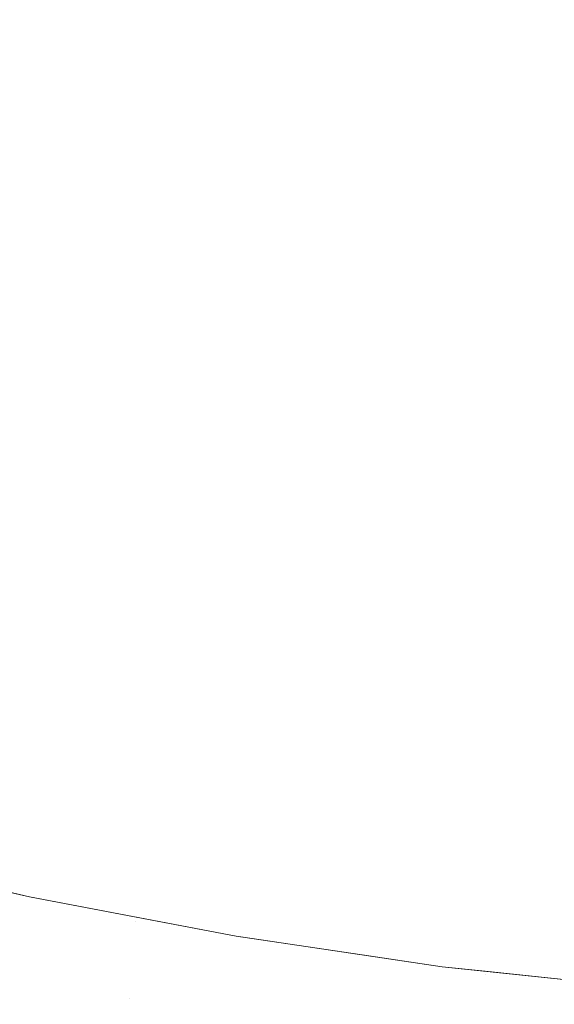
# Model space of a CAD drawing. Header units: centimetres. Extents: x -17.1 to 18.2, y 3.4 to 5.2.
# Tile 122 of 256: x -5.11765 to -5.10822, y 3.70025 to 3.71762. Entities that reach past the tile are written whole.
import ezdxf

# ---------------------------------------------------------------- set-up
doc = ezdxf.new("R2010")
doc.units = ezdxf.units.CM
doc.header["$LTSCALE"] = 2.54
doc.layers.add('Lucido design-1', color=7, linetype='Continuous')

# ---------------------------------------------------------------- blocks, each defined once
blk = doc.blocks.new('Gruppo-4-1')
at = {"color": 7, "linetype": 'Continuous', "lineweight": 9}
blk.add_3dface([(-17.020308, 5.100212, -1872.215514), (-17.020308, 3.500212, -1872.215514), (18.147234, 3.500212, -1872.215514), (18.147234, 5.100212, -1872.215514)], dxfattribs=at)
for points, invisible_edges in [([(-5.112375, 3.717608, -1872.660793), (-5.114256, 3.717942, -1872.660793), (-5.114138, 3.719362, -1872.658665), (-5.112272, 3.71903, -1872.658665)], 15), ([(-5.112272, 3.71903, -1872.658665), (-5.1104, 3.718742, -1872.658665), (-5.110489, 3.717318, -1872.660793), (-5.112375, 3.717608, -1872.660793)], 15), ([(-5.116259, 3.716961, -1872.662952), (-5.118143, 3.717386, -1872.662952), (-5.118002, 3.718741, -1872.660793), (-5.116132, 3.71832, -1872.660793)], 15), ([(-5.108598, 3.717072, -1872.660793), (-5.110489, 3.717318, -1872.660793), (-5.1104, 3.718742, -1872.658665), (-5.108524, 3.718499, -1872.658665)], 15), ([(-5.108524, 3.718499, -1872.658665), (-5.106645, 3.718299, -1872.658665), (-5.106704, 3.716871, -1872.660793), (-5.108598, 3.717072, -1872.660793)], 15), ([(-5.116132, 3.71832, -1872.660793), (-5.114256, 3.717942, -1872.660793), (-5.114369, 3.716581, -1872.662952), (-5.116259, 3.716961, -1872.662952)], 15), ([(-5.112474, 3.716244, -1872.662952), (-5.114369, 3.716581, -1872.662952), (-5.114256, 3.717942, -1872.660793), (-5.112375, 3.717608, -1872.660793)], 15), ([(-5.112375, 3.717608, -1872.660793), (-5.110489, 3.717318, -1872.660793), (-5.110574, 3.715952, -1872.662952), (-5.112474, 3.716244, -1872.662952)], 15), ([(-5.116381, 3.715661, -1872.665138), (-5.118278, 3.716089, -1872.665138), (-5.118143, 3.717386, -1872.662952), (-5.116259, 3.716961, -1872.662952)], 15), ([(-5.108669, 3.715704, -1872.662952), (-5.110574, 3.715952, -1872.662952), (-5.110489, 3.717318, -1872.660793), (-5.108598, 3.717072, -1872.660793)], 15), ([(-5.108598, 3.717072, -1872.660793), (-5.106704, 3.716871, -1872.660793), (-5.106761, 3.715501, -1872.662952), (-5.108669, 3.715704, -1872.662952)], 15), ([(-5.116259, 3.716961, -1872.662952), (-5.114369, 3.716581, -1872.662952), (-5.114478, 3.715278, -1872.665138), (-5.116381, 3.715661, -1872.665138)], 15), ([(-5.112569, 3.714939, -1872.665138), (-5.114478, 3.715278, -1872.665138), (-5.114369, 3.716581, -1872.662952), (-5.112474, 3.716244, -1872.662952)], 15), ([(-5.112474, 3.716244, -1872.662952), (-5.110574, 3.715952, -1872.662952), (-5.110655, 3.714645, -1872.665138), (-5.112569, 3.714939, -1872.665138)], 15), ([(-5.116497, 3.714421, -1872.66735), (-5.118407, 3.714852, -1872.66735), (-5.118278, 3.716089, -1872.665138), (-5.116381, 3.715661, -1872.665138)], 15), ([(-5.108737, 3.714396, -1872.665138), (-5.110655, 3.714645, -1872.665138), (-5.110574, 3.715952, -1872.662952), (-5.108669, 3.715704, -1872.662952)], 15), ([(-5.116381, 3.715661, -1872.665138), (-5.114478, 3.715278, -1872.665138), (-5.114581, 3.714035, -1872.66735), (-5.116497, 3.714421, -1872.66735)], 15), ([(-5.108669, 3.715704, -1872.662952), (-5.106761, 3.715501, -1872.662952), (-5.106815, 3.714191, -1872.665138), (-5.108737, 3.714396, -1872.665138)], 15), ([(-5.112659, 3.713694, -1872.66735), (-5.114581, 3.714035, -1872.66735), (-5.114478, 3.715278, -1872.665138), (-5.112569, 3.714939, -1872.665138)], 15), ([(-5.112569, 3.714939, -1872.665138), (-5.110655, 3.714645, -1872.665138), (-5.110732, 3.713398, -1872.66735), (-5.112659, 3.713694, -1872.66735)], 15), ([(-5.116608, 3.713241, -1872.669585), (-5.11853, 3.713675, -1872.669585), (-5.118407, 3.714852, -1872.66735), (-5.116497, 3.714421, -1872.66735)], 15), ([(-5.108802, 3.713147, -1872.66735), (-5.110732, 3.713398, -1872.66735), (-5.110655, 3.714645, -1872.665138), (-5.108737, 3.714396, -1872.665138)], 15), ([(-5.116497, 3.714421, -1872.66735), (-5.114581, 3.714035, -1872.66735), (-5.114679, 3.712853, -1872.669585), (-5.116608, 3.713241, -1872.669585)], 15), ([(-5.108737, 3.714396, -1872.665138), (-5.106815, 3.714191, -1872.665138), (-5.106867, 3.712941, -1872.66735), (-5.108802, 3.713147, -1872.66735)], 15), ([(-5.112745, 3.71251, -1872.669585), (-5.114679, 3.712853, -1872.669585), (-5.114581, 3.714035, -1872.66735), (-5.112659, 3.713694, -1872.66735)], 15), ([(-5.112659, 3.713694, -1872.66735), (-5.110732, 3.713398, -1872.66735), (-5.110806, 3.712212, -1872.669585), (-5.112745, 3.71251, -1872.669585)], 15), ([(-5.116712, 3.712122, -1872.67184), (-5.118646, 3.712558, -1872.67184), (-5.11853, 3.713675, -1872.669585), (-5.116608, 3.713241, -1872.669585)], 15), ([(-5.108863, 3.711959, -1872.669585), (-5.110806, 3.712212, -1872.669585), (-5.110732, 3.713398, -1872.66735), (-5.108802, 3.713147, -1872.66735)], 15), ([(-5.116608, 3.713241, -1872.669585), (-5.114679, 3.712853, -1872.669585), (-5.114772, 3.711732, -1872.67184), (-5.116712, 3.712122, -1872.67184)], 15), ([(-5.108802, 3.713147, -1872.66735), (-5.106867, 3.712941, -1872.66735), (-5.106916, 3.711752, -1872.669585), (-5.108863, 3.711959, -1872.669585)], 15), ([(-5.112827, 3.711386, -1872.67184), (-5.114772, 3.711732, -1872.67184), (-5.114679, 3.712853, -1872.669585), (-5.112745, 3.71251, -1872.669585)], 15), ([(-5.116811, 3.711064, -1872.674113), (-5.118756, 3.711502, -1872.674113), (-5.118646, 3.712558, -1872.67184), (-5.116712, 3.712122, -1872.67184)], 15), ([(-5.112745, 3.71251, -1872.669585), (-5.110806, 3.712212, -1872.669585), (-5.110876, 3.711086, -1872.67184), (-5.112827, 3.711386, -1872.67184)], 15), ([(-5.108921, 3.710832, -1872.67184), (-5.110876, 3.711086, -1872.67184), (-5.110806, 3.712212, -1872.669585), (-5.108863, 3.711959, -1872.669585)], 15), ([(-5.116712, 3.712122, -1872.67184), (-5.114772, 3.711732, -1872.67184), (-5.114861, 3.710671, -1872.674113), (-5.116811, 3.711064, -1872.674113)], 15), ([(-5.108863, 3.711959, -1872.669585), (-5.106916, 3.711752, -1872.669585), (-5.106963, 3.710624, -1872.67184), (-5.108921, 3.710832, -1872.67184)], 15), ([(-5.112904, 3.710324, -1872.674113), (-5.114861, 3.710671, -1872.674113), (-5.114772, 3.711732, -1872.67184), (-5.112827, 3.711386, -1872.67184)], 15), ([(-5.116905, 3.710067, -1872.676402), (-5.118859, 3.710508, -1872.676402), (-5.118756, 3.711502, -1872.674113), (-5.116811, 3.711064, -1872.674113)], 15), ([(-5.112827, 3.711386, -1872.67184), (-5.110876, 3.711086, -1872.67184), (-5.110943, 3.710022, -1872.674113), (-5.112904, 3.710324, -1872.674113)], 15), ([(-5.108977, 3.709767, -1872.674113), (-5.110943, 3.710022, -1872.674113), (-5.110876, 3.711086, -1872.67184), (-5.108921, 3.710832, -1872.67184)], 15), ([(-5.116811, 3.711064, -1872.674113), (-5.114861, 3.710671, -1872.674113), (-5.114944, 3.709672, -1872.676402), (-5.116905, 3.710067, -1872.676402)], 15), ([(-5.108921, 3.710832, -1872.67184), (-5.106963, 3.710624, -1872.67184), (-5.107007, 3.709557, -1872.674113), (-5.108977, 3.709767, -1872.674113)], 15), ([(-5.112977, 3.709323, -1872.676402), (-5.114944, 3.709672, -1872.676402), (-5.114861, 3.710671, -1872.674113), (-5.112904, 3.710324, -1872.674113)], 15), ([(-5.116992, 3.709132, -1872.678705), (-5.118957, 3.709575, -1872.678705), (-5.118859, 3.710508, -1872.676402), (-5.116905, 3.710067, -1872.676402)], 15), ([(-5.112904, 3.710324, -1872.674113), (-5.110943, 3.710022, -1872.674113), (-5.111005, 3.70902, -1872.676402), (-5.112977, 3.709323, -1872.676402)], 15), ([(-5.116905, 3.710067, -1872.676402), (-5.114944, 3.709672, -1872.676402), (-5.115022, 3.708735, -1872.678705), (-5.116992, 3.709132, -1872.678705)], 15), ([(-5.109029, 3.708763, -1872.676402), (-5.111005, 3.70902, -1872.676402), (-5.110943, 3.710022, -1872.674113), (-5.108977, 3.709767, -1872.674113)], 15), ([(-5.108977, 3.709767, -1872.674113), (-5.107007, 3.709557, -1872.674113), (-5.107049, 3.708553, -1872.676402), (-5.109029, 3.708763, -1872.676402)], 15), ([(-5.117074, 3.708258, -1872.681018), (-5.119047, 3.708703, -1872.681018), (-5.118957, 3.709575, -1872.678705), (-5.116992, 3.709132, -1872.678705)], 15), ([(-5.113045, 3.708384, -1872.678705), (-5.115022, 3.708735, -1872.678705), (-5.114944, 3.709672, -1872.676402), (-5.112977, 3.709323, -1872.676402)], 15), ([(-5.112977, 3.709323, -1872.676402), (-5.111005, 3.70902, -1872.676402), (-5.111063, 3.708079, -1872.678705), (-5.113045, 3.708384, -1872.678705)], 15), ([(-5.116992, 3.709132, -1872.678705), (-5.115022, 3.708735, -1872.678705), (-5.115094, 3.707859, -1872.681018), (-5.117074, 3.708258, -1872.681018)], 15), ([(-5.109078, 3.707821, -1872.678705), (-5.111063, 3.708079, -1872.678705), (-5.111005, 3.70902, -1872.676402), (-5.109029, 3.708763, -1872.676402)], 15), ([(-5.11715, 3.707445, -1872.683339), (-5.119132, 3.707892, -1872.683339), (-5.119047, 3.708703, -1872.681018), (-5.117074, 3.708258, -1872.681018)], 15), ([(-5.113109, 3.707507, -1872.681018), (-5.115094, 3.707859, -1872.681018), (-5.115022, 3.708735, -1872.678705), (-5.113045, 3.708384, -1872.678705)], 15), ([(-5.109029, 3.708763, -1872.676402), (-5.107049, 3.708553, -1872.676402), (-5.107088, 3.70761, -1872.678705), (-5.109078, 3.707821, -1872.678705)], 15), ([(-5.113045, 3.708384, -1872.678705), (-5.111063, 3.708079, -1872.678705), (-5.111118, 3.7072, -1872.681018), (-5.113109, 3.707507, -1872.681018)], 15), ([(-5.117074, 3.708258, -1872.681018), (-5.115094, 3.707859, -1872.681018), (-5.115162, 3.707045, -1872.683339), (-5.11715, 3.707445, -1872.683339)], 15), ([(-5.109123, 3.706941, -1872.681018), (-5.111118, 3.7072, -1872.681018), (-5.111063, 3.708079, -1872.678705), (-5.109078, 3.707821, -1872.678705)], 15), ([(-5.117221, 3.706693, -1872.685667), (-5.11921, 3.707141, -1872.685667), (-5.119132, 3.707892, -1872.683339), (-5.11715, 3.707445, -1872.683339)], 15), ([(-5.113168, 3.706691, -1872.683339), (-5.115162, 3.707045, -1872.683339), (-5.115094, 3.707859, -1872.681018), (-5.113109, 3.707507, -1872.681018)], 15), ([(-5.109078, 3.707821, -1872.678705), (-5.107088, 3.70761, -1872.678705), (-5.107124, 3.706729, -1872.681018), (-5.109123, 3.706941, -1872.681018)], 15), ([(-5.11715, 3.707445, -1872.683339), (-5.115162, 3.707045, -1872.683339), (-5.115225, 3.706291, -1872.685667), (-5.117221, 3.706693, -1872.685667)], 15), ([(-5.113109, 3.707507, -1872.681018), (-5.111118, 3.7072, -1872.681018), (-5.111169, 3.706383, -1872.683339), (-5.113168, 3.706691, -1872.683339)], 15), ([(-5.117285, 3.706002, -1872.687998), (-5.119282, 3.706452, -1872.687998), (-5.11921, 3.707141, -1872.685667), (-5.117221, 3.706693, -1872.685667)], 15), ([(-5.109166, 3.706123, -1872.683339), (-5.111169, 3.706383, -1872.683339), (-5.111118, 3.7072, -1872.681018), (-5.109123, 3.706941, -1872.681018)], 15), ([(-5.113223, 3.705936, -1872.685667), (-5.115225, 3.706291, -1872.685667), (-5.115162, 3.707045, -1872.683339), (-5.113168, 3.706691, -1872.683339)], 15), ([(-5.109123, 3.706941, -1872.681018), (-5.107124, 3.706729, -1872.681018), (-5.107158, 3.705909, -1872.683339), (-5.109166, 3.706123, -1872.683339)], 15), ([(-5.117221, 3.706693, -1872.685667), (-5.115225, 3.706291, -1872.685667), (-5.115282, 3.705598, -1872.687998), (-5.117285, 3.706002, -1872.687998)], 15), ([(-5.113168, 3.706691, -1872.683339), (-5.111169, 3.706383, -1872.683339), (-5.111216, 3.705627, -1872.685667), (-5.113223, 3.705936, -1872.685667)], 15), ([(-5.117344, 3.705371, -1872.690331), (-5.119347, 3.705822, -1872.690331), (-5.119282, 3.706452, -1872.687998), (-5.117285, 3.706002, -1872.687998)], 15), ([(-5.113273, 3.705242, -1872.687998), (-5.115282, 3.705598, -1872.687998), (-5.115225, 3.706291, -1872.685667), (-5.113223, 3.705936, -1872.685667)], 15), ([(-5.109205, 3.705366, -1872.685667), (-5.111216, 3.705627, -1872.685667), (-5.111169, 3.706383, -1872.683339), (-5.109166, 3.706123, -1872.683339)], 15), ([(-5.109166, 3.706123, -1872.683339), (-5.107158, 3.705909, -1872.683339), (-5.10719, 3.705152, -1872.685667), (-5.109205, 3.705366, -1872.685667)], 15), ([(-5.117285, 3.706002, -1872.687998), (-5.115282, 3.705598, -1872.687998), (-5.115335, 3.704966, -1872.690331), (-5.117344, 3.705371, -1872.690331)], 15), ([(-5.113223, 3.705936, -1872.685667), (-5.111216, 3.705627, -1872.685667), (-5.111259, 3.704932, -1872.687998), (-5.113273, 3.705242, -1872.687998)], 15), ([(-5.117398, 3.7048, -1872.692664), (-5.119407, 3.705252, -1872.692664), (-5.119347, 3.705822, -1872.690331), (-5.117344, 3.705371, -1872.690331)], 15), ([(-5.113319, 3.704608, -1872.690331), (-5.115335, 3.704966, -1872.690331), (-5.115282, 3.705598, -1872.687998), (-5.113273, 3.705242, -1872.687998)], 15), ([(-5.109241, 3.70467, -1872.687998), (-5.111259, 3.704932, -1872.687998), (-5.111216, 3.705627, -1872.685667), (-5.109205, 3.705366, -1872.685667)], 15), ([(-5.117344, 3.705371, -1872.690331), (-5.115335, 3.704966, -1872.690331), (-5.115382, 3.704394, -1872.692664), (-5.117398, 3.7048, -1872.692664)], 15), ([(-5.109205, 3.705366, -1872.685667), (-5.10719, 3.705152, -1872.685667), (-5.107219, 3.704455, -1872.687998), (-5.109241, 3.70467, -1872.687998)], 15), ([(-5.117446, 3.704287, -1872.694993), (-5.11946, 3.704741, -1872.694993), (-5.119407, 3.705252, -1872.692664), (-5.117398, 3.7048, -1872.692664)], 15), ([(-5.113273, 3.705242, -1872.687998), (-5.111259, 3.704932, -1872.687998), (-5.111299, 3.704298, -1872.690331), (-5.113319, 3.704608, -1872.690331)], 15), ([(-5.113361, 3.704035, -1872.692664), (-5.115382, 3.704394, -1872.692664), (-5.115335, 3.704966, -1872.690331), (-5.113319, 3.704608, -1872.690331)], 15), ([(-5.109274, 3.704034, -1872.690331), (-5.111299, 3.704298, -1872.690331), (-5.111259, 3.704932, -1872.687998), (-5.109241, 3.70467, -1872.687998)], 15), ([(-5.117488, 3.703833, -1872.697318), (-5.119507, 3.704288, -1872.697318), (-5.11946, 3.704741, -1872.694993), (-5.117446, 3.704287, -1872.694993)], 15), ([(-5.117398, 3.7048, -1872.692664), (-5.115382, 3.704394, -1872.692664), (-5.115425, 3.70388, -1872.694993), (-5.117446, 3.704287, -1872.694993)], 15), ([(-5.109241, 3.70467, -1872.687998), (-5.107219, 3.704455, -1872.687998), (-5.107245, 3.703819, -1872.690331), (-5.109274, 3.704034, -1872.690331)], 15), ([(-5.113319, 3.704608, -1872.690331), (-5.111299, 3.704298, -1872.690331), (-5.111335, 3.703723, -1872.692664), (-5.113361, 3.704035, -1872.692664)], 15), ([(-5.113398, 3.70352, -1872.694993), (-5.115425, 3.70388, -1872.694993), (-5.115382, 3.704394, -1872.692664), (-5.113361, 3.704035, -1872.692664)], 15), ([(-5.117525, 3.703436, -1872.699636), (-5.119548, 3.703892, -1872.699636), (-5.119507, 3.704288, -1872.697318), (-5.117488, 3.703833, -1872.697318)], 15), ([(-5.117446, 3.704287, -1872.694993), (-5.115425, 3.70388, -1872.694993), (-5.115463, 3.703425, -1872.697318), (-5.117488, 3.703833, -1872.697318)], 15), ([(-5.109304, 3.703459, -1872.692664), (-5.111335, 3.703723, -1872.692664), (-5.111299, 3.704298, -1872.690331), (-5.109274, 3.704034, -1872.690331)], 15), ([(-5.113361, 3.704035, -1872.692664), (-5.111335, 3.703723, -1872.692664), (-5.111367, 3.703208, -1872.694993), (-5.113398, 3.70352, -1872.694993)], 15), ([(-5.109274, 3.704034, -1872.690331), (-5.107245, 3.703819, -1872.690331), (-5.107269, 3.703243, -1872.692664), (-5.109304, 3.703459, -1872.692664)], 15), ([(-5.117557, 3.703096, -1872.701944), (-5.119584, 3.703552, -1872.701944), (-5.119548, 3.703892, -1872.699636), (-5.117525, 3.703436, -1872.699636)], 15), ([(-5.117488, 3.703833, -1872.697318), (-5.115463, 3.703425, -1872.697318), (-5.115496, 3.703027, -1872.699636), (-5.117525, 3.703436, -1872.699636)], 15), ([(-5.113432, 3.703064, -1872.697318), (-5.115463, 3.703425, -1872.697318), (-5.115425, 3.70388, -1872.694993), (-5.113398, 3.70352, -1872.694993)], 15), ([(-5.10933, 3.702943, -1872.694993), (-5.111367, 3.703208, -1872.694993), (-5.111335, 3.703723, -1872.692664), (-5.109304, 3.703459, -1872.692664)], 15), ([(-5.117584, 3.702811, -1872.704243), (-5.119613, 3.703268, -1872.704243), (-5.119584, 3.703552, -1872.701944), (-5.117557, 3.703096, -1872.701944)], 15), ([(-5.113398, 3.70352, -1872.694993), (-5.111367, 3.703208, -1872.694993), (-5.111395, 3.702751, -1872.697318), (-5.113432, 3.703064, -1872.697318)], 15), ([(-5.109304, 3.703459, -1872.692664), (-5.107269, 3.703243, -1872.692664), (-5.10729, 3.702726, -1872.694993), (-5.10933, 3.702943, -1872.694993)], 15), ([(-5.117605, 3.70258, -1872.706529), (-5.119637, 3.703038, -1872.706529), (-5.119613, 3.703268, -1872.704243), (-5.117584, 3.702811, -1872.704243)], 15), ([(-5.117525, 3.703436, -1872.699636), (-5.115496, 3.703027, -1872.699636), (-5.115524, 3.702686, -1872.701944), (-5.117557, 3.703096, -1872.701944)], 15), ([(-5.11346, 3.702666, -1872.699636), (-5.115496, 3.703027, -1872.699636), (-5.115463, 3.703425, -1872.697318), (-5.113432, 3.703064, -1872.697318)], 15), ([(-5.117557, 3.703096, -1872.701944), (-5.115524, 3.702686, -1872.701944), (-5.115548, 3.702401, -1872.704243), (-5.117584, 3.702811, -1872.704243)], 15), ([(-5.109354, 3.702486, -1872.697318), (-5.111395, 3.702751, -1872.697318), (-5.111367, 3.703208, -1872.694993), (-5.10933, 3.702943, -1872.694993)], 15), ([(-5.117648, 3.70213, -1872.918688), (-5.119684, 3.702589, -1872.918688), (-5.121142, 3.702999, -1872.915514), (-5.117642, 3.702183, -1872.915514)], 11), ([(-5.117642, 3.702183, -1872.915514), (-5.121142, 3.702999, -1872.915514), (-5.119675, 3.702657, -1872.715514), (-5.117483, 3.702146, -1872.715514)], 10), ([(-5.117622, 3.702403, -1872.7088), (-5.119656, 3.702861, -1872.7088), (-5.119637, 3.703038, -1872.706529), (-5.117605, 3.70258, -1872.706529)], 15), ([(-5.113485, 3.702324, -1872.701944), (-5.115524, 3.702686, -1872.701944), (-5.115496, 3.703027, -1872.699636), (-5.11346, 3.702666, -1872.699636)], 15), ([(-5.113432, 3.703064, -1872.697318), (-5.111395, 3.702751, -1872.697318), (-5.11142, 3.702352, -1872.699636), (-5.11346, 3.702666, -1872.699636)], 15), ([(-5.10933, 3.702943, -1872.694993), (-5.10729, 3.702726, -1872.694993), (-5.107309, 3.702268, -1872.697318), (-5.109354, 3.702486, -1872.697318)], 15), ([(-5.117634, 3.702278, -1872.711056), (-5.119668, 3.702737, -1872.711056), (-5.119656, 3.702861, -1872.7088), (-5.117622, 3.702403, -1872.7088)], 15), ([(-5.117584, 3.702811, -1872.704243), (-5.115548, 3.702401, -1872.704243), (-5.115567, 3.70217, -1872.706529), (-5.117605, 3.70258, -1872.706529)], 15), ([(-5.109375, 3.702086, -1872.699636), (-5.11142, 3.702352, -1872.699636), (-5.111395, 3.702751, -1872.697318), (-5.109354, 3.702486, -1872.697318)], 15), ([(-5.117662, 3.701974, -1872.921959), (-5.1197, 3.702433, -1872.921959), (-5.119684, 3.702589, -1872.918688), (-5.117648, 3.70213, -1872.918688)], 15), ([(-5.117641, 3.702204, -1872.713294), (-5.119676, 3.702663, -1872.713294), (-5.119668, 3.702737, -1872.711056), (-5.117634, 3.702278, -1872.711056)], 15), ([(-5.117483, 3.702146, -1872.715514), (-5.119675, 3.702657, -1872.715514), (-5.119676, 3.702663, -1872.713294), (-5.117641, 3.702204, -1872.713294)], 14), ([(-5.117605, 3.70258, -1872.706529), (-5.115567, 3.70217, -1872.706529), (-5.115582, 3.701992, -1872.7088), (-5.117622, 3.702403, -1872.7088)], 15), ([(-5.113506, 3.702038, -1872.704243), (-5.115548, 3.702401, -1872.704243), (-5.115524, 3.702686, -1872.701944), (-5.113485, 3.702324, -1872.701944)], 15), ([(-5.11346, 3.702666, -1872.699636), (-5.11142, 3.702352, -1872.699636), (-5.111441, 3.70201, -1872.701944), (-5.113485, 3.702324, -1872.701944)], 15), ([(-5.117622, 3.702403, -1872.7088), (-5.115582, 3.701992, -1872.7088), (-5.115592, 3.701867, -1872.711056), (-5.117634, 3.702278, -1872.711056)], 15), ([(-5.113523, 3.701807, -1872.706529), (-5.115567, 3.70217, -1872.706529), (-5.115548, 3.702401, -1872.704243), (-5.113506, 3.702038, -1872.704243)], 15), ([(-5.109354, 3.702486, -1872.697318), (-5.107309, 3.702268, -1872.697318), (-5.107326, 3.701868, -1872.699636), (-5.109375, 3.702086, -1872.699636)], 15), ([(-5.117634, 3.702278, -1872.711056), (-5.115592, 3.701867, -1872.711056), (-5.115599, 3.701793, -1872.713294), (-5.117641, 3.702204, -1872.713294)], 15), ([(-5.113485, 3.702324, -1872.701944), (-5.111441, 3.70201, -1872.701944), (-5.111459, 3.701723, -1872.704243), (-5.113506, 3.702038, -1872.704243)], 15), ([(-5.109392, 3.701744, -1872.701944), (-5.111441, 3.70201, -1872.701944), (-5.11142, 3.702352, -1872.699636), (-5.109375, 3.702086, -1872.699636)], 15), ([(-5.117648, 3.70213, -1872.918688), (-5.115605, 3.701718, -1872.918688), (-5.115618, 3.701562, -1872.921959), (-5.117662, 3.701974, -1872.921959)], 15), ([(-5.117648, 3.70213, -1872.918688), (-5.117642, 3.702183, -1872.915514), (-5.117483, 3.702146, -1872.915514)], 9), ([(-5.115605, 3.701718, -1872.918688), (-5.117648, 3.70213, -1872.918688), (-5.117483, 3.702146, -1872.915514)], 11), ([(-5.117483, 3.702146, -1872.715514), (-5.117483, 3.702146, -1872.915514), (-5.117642, 3.702183, -1872.915514)], 9), ([(-5.117483, 3.702146, -1872.715514), (-5.117641, 3.702204, -1872.713294), (-5.115599, 3.701793, -1872.713294)], 11), ([(-5.117483, 3.702146, -1872.915514), (-5.113837, 3.701452, -1872.915514), (-5.115605, 3.701718, -1872.918688)], 10), ([(-5.113837, 3.701452, -1872.915514), (-5.117483, 3.702146, -1872.915514), (-5.117483, 3.702146, -1872.715514), (-5.115597, 3.701787, -1872.715514)], 10), ([(-5.115599, 3.701793, -1872.713294), (-5.115597, 3.701787, -1872.715514), (-5.117483, 3.702146, -1872.715514)], 9), ([(-5.113536, 3.701629, -1872.7088), (-5.115582, 3.701992, -1872.7088), (-5.115567, 3.70217, -1872.706529), (-5.113523, 3.701807, -1872.706529)], 15), ([(-5.109375, 3.702086, -1872.699636), (-5.107326, 3.701868, -1872.699636), (-5.10734, 3.701525, -1872.701944), (-5.109392, 3.701744, -1872.701944)], 15), ([(-5.117662, 3.701974, -1872.921959), (-5.115618, 3.701562, -1872.921959), (-5.11564, 3.70129, -1872.925326), (-5.117688, 3.701702, -1872.925326)], 15), ([(-5.113545, 3.701504, -1872.711056), (-5.115592, 3.701867, -1872.711056), (-5.115582, 3.701992, -1872.7088), (-5.113536, 3.701629, -1872.7088)], 15), ([(-5.113506, 3.702038, -1872.704243), (-5.111459, 3.701723, -1872.704243), (-5.111473, 3.701492, -1872.706529), (-5.113523, 3.701807, -1872.706529)], 15), ([(-5.109407, 3.701457, -1872.704243), (-5.111459, 3.701723, -1872.704243), (-5.111441, 3.70201, -1872.701944), (-5.109392, 3.701744, -1872.701944)], 15), ([(-5.113567, 3.701198, -1872.921959), (-5.115618, 3.701562, -1872.921959), (-5.115605, 3.701718, -1872.918688), (-5.113556, 3.701355, -1872.918688)], 15), ([(-5.113556, 3.701355, -1872.918688), (-5.115605, 3.701718, -1872.918688), (-5.113837, 3.701452, -1872.915514), (-5.113551, 3.70141, -1872.915514)], 11), ([(-5.11355, 3.701429, -1872.713294), (-5.115599, 3.701793, -1872.713294), (-5.115592, 3.701867, -1872.711056), (-5.113545, 3.701504, -1872.711056)], 15), ([(-5.115599, 3.701793, -1872.713294), (-5.11355, 3.701429, -1872.713294), (-5.113837, 3.701452, -1872.715514)], 11), ([(-5.113837, 3.701452, -1872.715514), (-5.115597, 3.701787, -1872.715514), (-5.115599, 3.701793, -1872.713294)], 10), ([(-5.115597, 3.701787, -1872.715514), (-5.113837, 3.701452, -1872.715514), (-5.113837, 3.701452, -1872.915514)], 10), ([(-5.113523, 3.701807, -1872.706529), (-5.111473, 3.701492, -1872.706529), (-5.111484, 3.701314, -1872.7088), (-5.113536, 3.701629, -1872.7088)], 15), ([(-5.109419, 3.701225, -1872.706529), (-5.111473, 3.701492, -1872.706529), (-5.111459, 3.701723, -1872.704243), (-5.109407, 3.701457, -1872.704243)], 15), ([(-5.109392, 3.701744, -1872.701944), (-5.10734, 3.701525, -1872.701944), (-5.107352, 3.701238, -1872.704243), (-5.109407, 3.701457, -1872.704243)], 15), ([(-5.117688, 3.701702, -1872.925326), (-5.11564, 3.70129, -1872.925326), (-5.115674, 3.70089, -1872.928788), (-5.117725, 3.701304, -1872.928788)], 15), ([(-5.113587, 3.700925, -1872.925326), (-5.11564, 3.70129, -1872.925326), (-5.115618, 3.701562, -1872.921959), (-5.113567, 3.701198, -1872.921959)], 15), ([(-5.113536, 3.701629, -1872.7088), (-5.111484, 3.701314, -1872.7088), (-5.111492, 3.701188, -1872.711056), (-5.113545, 3.701504, -1872.711056)], 15), ([(-5.110199, 3.700914, -1872.915514), (-5.113551, 3.70141, -1872.915514), (-5.113837, 3.701452, -1872.715514), (-5.111496, 3.701106, -1872.715514)], 10), ([(-5.113551, 3.70141, -1872.915514), (-5.113837, 3.701452, -1872.915514), (-5.113837, 3.701452, -1872.715514)], 10), ([(-5.11355, 3.701429, -1872.713294), (-5.111497, 3.701114, -1872.713294), (-5.111496, 3.701106, -1872.715514), (-5.113837, 3.701452, -1872.715514)], 11), ([(-5.113551, 3.70141, -1872.915514), (-5.110199, 3.700914, -1872.915514), (-5.111502, 3.701039, -1872.918688), (-5.113556, 3.701355, -1872.918688)], 14), ([(-5.113545, 3.701504, -1872.711056), (-5.111492, 3.701188, -1872.711056), (-5.111497, 3.701114, -1872.713294), (-5.11355, 3.701429, -1872.713294)], 15), ([(-5.109429, 3.701046, -1872.7088), (-5.111484, 3.701314, -1872.7088), (-5.111473, 3.701492, -1872.706529), (-5.109419, 3.701225, -1872.706529)], 15), ([(-5.109407, 3.701457, -1872.704243), (-5.107352, 3.701238, -1872.704243), (-5.107362, 3.701006, -1872.706529), (-5.109419, 3.701225, -1872.706529)], 15), ([(-5.117725, 3.701304, -1872.928788), (-5.115674, 3.70089, -1872.928788), (-5.115718, 3.700353, -1872.932342), (-5.117775, 3.700768, -1872.932342)], 15), ([(-5.113616, 3.700525, -1872.928788), (-5.115674, 3.70089, -1872.928788), (-5.11564, 3.70129, -1872.925326), (-5.113587, 3.700925, -1872.925326)], 15), ([(-5.113567, 3.701198, -1872.921959), (-5.111511, 3.700882, -1872.921959), (-5.111528, 3.700609, -1872.925326), (-5.113587, 3.700925, -1872.925326)], 15), ([(-5.113556, 3.701355, -1872.918688), (-5.111502, 3.701039, -1872.918688), (-5.111511, 3.700882, -1872.921959), (-5.113567, 3.701198, -1872.921959)], 15), ([(-5.109439, 3.700846, -1872.713294), (-5.111497, 3.701114, -1872.713294), (-5.111492, 3.701188, -1872.711056), (-5.109435, 3.700921, -1872.711056)], 15), ([(-5.109435, 3.700921, -1872.711056), (-5.111492, 3.701188, -1872.711056), (-5.111484, 3.701314, -1872.7088), (-5.109429, 3.701046, -1872.7088)], 15), ([(-5.109419, 3.701225, -1872.706529), (-5.107362, 3.701006, -1872.706529), (-5.107369, 3.700827, -1872.7088), (-5.109429, 3.701046, -1872.7088)], 15), ([(-5.109451, 3.700614, -1872.921959), (-5.111511, 3.700882, -1872.921959), (-5.111502, 3.701039, -1872.918688), (-5.109443, 3.700771, -1872.918688)], 15), ([(-5.109443, 3.700771, -1872.918688), (-5.111502, 3.701039, -1872.918688), (-5.110199, 3.700914, -1872.915514)], 11), ([(-5.111497, 3.701114, -1872.713294), (-5.109439, 3.700846, -1872.713294), (-5.110199, 3.700914, -1872.715514)], 11), ([(-5.110199, 3.700914, -1872.715514), (-5.111496, 3.701106, -1872.715514), (-5.111497, 3.701114, -1872.713294)], 10), ([(-5.111496, 3.701106, -1872.715514), (-5.110199, 3.700914, -1872.715514), (-5.110199, 3.700914, -1872.915514)], 10), ([(-5.109429, 3.701046, -1872.7088), (-5.107369, 3.700827, -1872.7088), (-5.107374, 3.700701, -1872.711056), (-5.109435, 3.700921, -1872.711056)], 15), ([(-5.113655, 3.699987, -1872.932342), (-5.115718, 3.700353, -1872.932342), (-5.115674, 3.70089, -1872.928788), (-5.113616, 3.700525, -1872.928788)], 15), ([(-5.113587, 3.700925, -1872.925326), (-5.111528, 3.700609, -1872.925326), (-5.111553, 3.700208, -1872.928788), (-5.113616, 3.700525, -1872.928788)], 15), ([(-5.109465, 3.70034, -1872.925326), (-5.111528, 3.700609, -1872.925326), (-5.111511, 3.700882, -1872.921959), (-5.109451, 3.700614, -1872.921959)], 15), ([(-5.110199, 3.700914, -1872.915514), (-5.109439, 3.700834, -1872.915514), (-5.109443, 3.700771, -1872.918688)], 10), ([(-5.106566, 3.700529, -1872.915514), (-5.109439, 3.700834, -1872.915514), (-5.110199, 3.700914, -1872.715514), (-5.107377, 3.700615, -1872.715514)], 10), ([(-5.109439, 3.700834, -1872.915514), (-5.110199, 3.700914, -1872.915514), (-5.110199, 3.700914, -1872.715514)], 10), ([(-5.109439, 3.700846, -1872.713294), (-5.107377, 3.700627, -1872.713294), (-5.107377, 3.700615, -1872.715514), (-5.110199, 3.700914, -1872.715514)], 11), ([(-5.109435, 3.700921, -1872.711056), (-5.107374, 3.700701, -1872.711056), (-5.107377, 3.700627, -1872.713294), (-5.109439, 3.700846, -1872.713294)], 15), ([(-5.117775, 3.700768, -1872.932342), (-5.115718, 3.700353, -1872.932342), (-5.115775, 3.699667, -1872.935985), (-5.117839, 3.700083, -1872.935985)], 15), ([(-5.109443, 3.700771, -1872.918688), (-5.10738, 3.700552, -1872.918688), (-5.107387, 3.700395, -1872.921959), (-5.109451, 3.700614, -1872.921959)], 15), ([(-5.109439, 3.700834, -1872.915514), (-5.106566, 3.700529, -1872.915514), (-5.10738, 3.700552, -1872.918688), (-5.109443, 3.700771, -1872.918688)], 14), ([(-5.113616, 3.700525, -1872.928788), (-5.111553, 3.700208, -1872.928788), (-5.111587, 3.699669, -1872.932342), (-5.113655, 3.699987, -1872.932342)], 15), ([(-5.109486, 3.699939, -1872.928788), (-5.111553, 3.700208, -1872.928788), (-5.111528, 3.700609, -1872.925326), (-5.109465, 3.70034, -1872.925326)], 15), ([(-5.109451, 3.700614, -1872.921959), (-5.107387, 3.700395, -1872.921959), (-5.107398, 3.700121, -1872.925326), (-5.109465, 3.70034, -1872.925326)], 15), ([(-5.113679, 3.699663, -1872.934153), (-5.115775, 3.699667, -1872.935985), (-5.115718, 3.700353, -1872.932342)], 11), ([(-5.115718, 3.700353, -1872.932342), (-5.113655, 3.699987, -1872.932342), (-5.113679, 3.699663, -1872.934153)], 11), ([(-5.109465, 3.70034, -1872.925326), (-5.107398, 3.700121, -1872.925326), (-5.107415, 3.699719, -1872.928788), (-5.109486, 3.699939, -1872.928788)], 15)]:
    blk.add_3dface(points, dxfattribs=dict(at, invisible_edges=invisible_edges))
blk = doc.blocks.new('Gruppo-5-1')
at = {"color": 7}
blk.add_blockref('Gruppo-4-1', (0, 0), dxfattribs=at)

msp = doc.modelspace()

# ---------------------------------------------------------------- block references
at = {"layer": 'Lucido design-1', "color": 7}
msp.add_blockref('Gruppo-5-1', (0, 0), dxfattribs=at)

doc.saveas('drawing.dxf')
